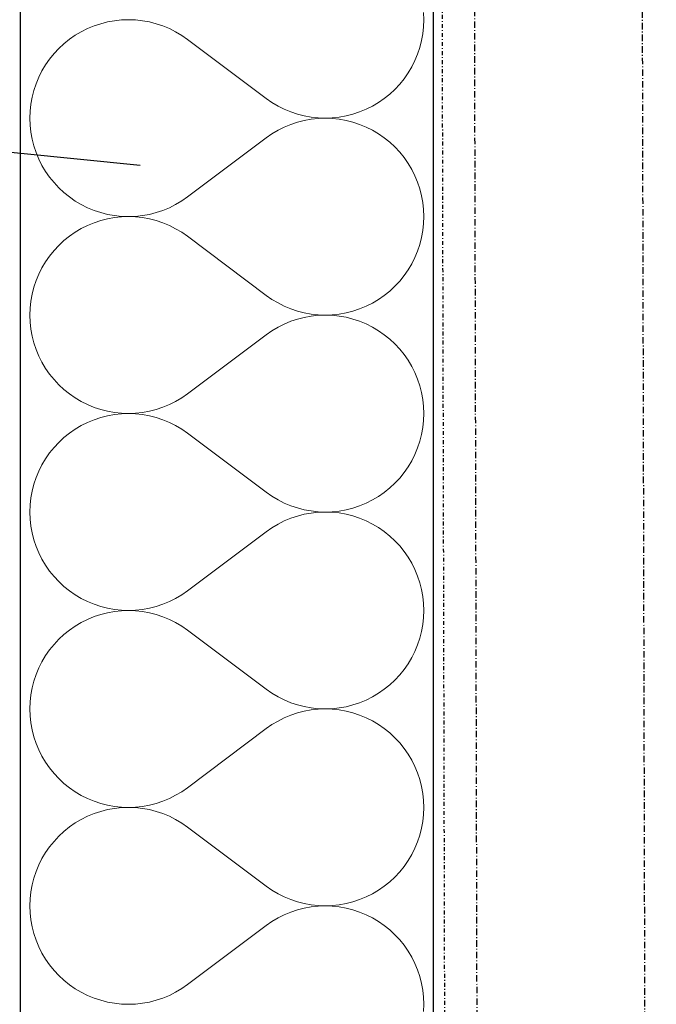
# Model space of a CAD drawing. Header units: millimetres. Extents: x -23738 to 4435, y -2716 to 20653.
# Tile 123 of 160: x -322 to -76, y 6171 to 6552. Entities that reach past the tile are written whole.
import ezdxf

# ---------------------------------------------------------------- set-up
doc = ezdxf.new("R2010")
doc.units = ezdxf.units.MM
doc.header["$MEASUREMENT"] = 0
for name, pattern in [('Wipeout_Contour', [1000, 0, -1000]), ('Čerchovaná M', [4.5, 2.5, -0.85, 0.3, -0.85]), ('Čerchovaná S', [3.5, 1.5, -0.85, 0.3, -0.85])]:
    doc.linetypes.add(name, pattern=pattern)
for name, color, linetype in [('9._POHLED ZÁPADNÍ_2_Nové_Konstrukce - krov', 7, 'Continuous'), ('9._POHLED ZÁPADNÍ_2_Nové_Konstrukce - nosné', 7, 'Continuous'), ('9._POHLED ZÁPADNÍ_2_Nové_Kóty - SP', 7, 'Continuous'), ('9._POHLED ZÁPADNÍ_2_Nové_Výplně - Povrchové', 7, 'Continuous'), ('9._POHLED ZÁPADNÍ_2_Nové_Výplně – Řezové', 7, 'Continuous'), ('9._POHLED ZÁPADNÍ_2_VÝTAH VAR 1', 7, 'Continuous')]:
    doc.layers.add(name, color=color, linetype=linetype)

# ---------------------------------------------------------------- blocks, each defined once
blk = doc.blocks.new('*X22', base_point=(-24533.14, -6254.22))
at = {"layer": '9._POHLED ZÁPADNÍ_2_Nové_Výplně – Řezové', "color": 21, "linetype": 'Continuous', "lineweight": 20, "true_color": 0xffaaaa}
for p, q in [((-256.93, 6544.76), (-226.46, 6521.9)), ((-256.93, 6483.81), (-226.46, 6506.67)), ((-256.93, 6468.57), (-226.46, 6445.71)), ((-256.93, 6407.62), (-226.46, 6430.48)), ((-256.93, 6392.38), (-226.46, 6369.52)), ((-256.93, 6331.43), (-226.46, 6354.29)), ((-256.93, 6316.19), (-226.46, 6293.33)), ((-256.93, 6255.24), (-226.46, 6278.1)), ((-256.93, 6240), (-226.46, 6217.14)), ((-256.93, 6179.05), (-226.46, 6201.9))]:
    blk.add_line(p, q, dxfattribs=at)
for centre, start, end in [((-203.6, 6552.38), 0, 126.8699), ((-279.79, 6514.29), 53.1301, 306.8699), ((-203.6, 6552.38), 233.1301, 0), ((-203.6, 6476.19), 0, 126.8699), ((-279.79, 6438.1), 53.1301, 306.8699), ((-203.6, 6476.19), 233.1301, 0), ((-203.6, 6400), 0, 126.8699), ((-279.79, 6361.9), 53.1301, 306.8699), ((-203.6, 6400), 233.1301, 0), ((-203.6, 6323.81), 0, 126.8699), ((-279.79, 6285.71), 53.1301, 306.8699), ((-203.6, 6323.81), 233.1301, 0), ((-203.6, 6247.62), 0, 126.8699), ((-279.79, 6209.52), 53.1301, 306.8699), ((-203.6, 6247.62), 233.1301, 0), ((-203.6, 6171.43), 0, 126.8699), ((-203.6, 6171.43), 233.1301, 0)]:
    blk.add_arc(centre, 38.1, start, end, dxfattribs=at)
blk = doc.blocks.new('*X23', base_point=(-24533.14, -6254.22))
at = {"layer": '9._POHLED ZÁPADNÍ_2_Nové_Výplně – Řezové', "color": 21, "linetype": 'Continuous', "lineweight": 20, "true_color": 0xffaaaa}
for p, q in [((-165.5, 6552.38), (-165.6, 6555.1)), ((-165.6, 6549.66), (-165.5, 6552.38)), ((-295.6, 6548.95), (-298.03, 6547.73)), ((-293.08, 6549.99), (-295.6, 6548.95)), ((-290.5, 6550.84), (-293.08, 6549.99)), ((-287.87, 6551.51), (-290.5, 6550.84)), ((-285.19, 6552), (-287.87, 6551.51)), ((-282.48, 6552.29), (-285.19, 6552)), ((-279.76, 6552.38), (-282.48, 6552.29)), ((-277.05, 6552.28), (-279.76, 6552.38)), ((-274.34, 6551.99), (-277.05, 6552.28)), ((-271.66, 6551.5), (-274.34, 6551.99)), ((-269.03, 6550.83), (-271.66, 6551.5)), ((-266.45, 6549.97), (-269.03, 6550.83)), ((-263.93, 6548.93), (-266.45, 6549.97)), ((-261.5, 6547.71), (-263.93, 6548.93)), ((-165.89, 6546.96), (-165.6, 6549.66)), ((-302.61, 6544.79), (-304.73, 6543.08)), ((-300.37, 6546.34), (-302.61, 6544.79)), ((-298.03, 6547.73), (-300.37, 6546.34)), ((-259.16, 6546.32), (-261.5, 6547.71)), ((-256.93, 6544.76), (-259.16, 6546.32)), ((-256.93, 6544.76), (-226.46, 6521.9)), ((-166.37, 6544.28), (-165.89, 6546.96)), ((-306.72, 6541.23), (-308.57, 6539.24)), ((-304.73, 6543.08), (-306.72, 6541.23)), ((-167.91, 6539.06), (-167.05, 6541.64)), ((-167.05, 6541.64), (-166.37, 6544.28)), ((-308.57, 6539.24), (-310.28, 6537.12)), ((-168.95, 6536.55), (-167.91, 6539.06)), ((-311.83, 6534.89), (-313.22, 6532.55)), ((-310.28, 6537.12), (-311.83, 6534.89)), ((-171.56, 6531.78), (-170.17, 6534.12)), ((-170.17, 6534.12), (-168.95, 6536.55)), ((-314.44, 6530.12), (-315.48, 6527.6)), ((-313.22, 6532.55), (-314.44, 6530.12)), ((-174.81, 6527.43), (-173.11, 6529.54)), ((-173.11, 6529.54), (-171.56, 6531.78)), ((-315.48, 6527.6), (-316.34, 6525.02)), ((-176.67, 6525.43), (-174.81, 6527.43)), ((-317.01, 6522.39), (-317.5, 6519.71)), ((-316.34, 6525.02), (-317.01, 6522.39)), ((-226.46, 6521.9), (-224.22, 6520.35)), ((-180.78, 6521.88), (-178.66, 6523.58)), ((-178.66, 6523.58), (-176.67, 6525.43)), ((-317.5, 6519.71), (-317.79, 6517)), ((-224.22, 6520.35), (-221.88, 6518.96)), ((-221.88, 6518.96), (-219.45, 6517.74)), ((-187.79, 6517.72), (-185.36, 6518.94)), ((-185.36, 6518.94), (-183.02, 6520.32)), ((-183.02, 6520.32), (-180.78, 6521.88)), ((-317.79, 6517), (-317.88, 6514.29)), ((-317.88, 6514.29), (-317.79, 6511.57)), ((-219.45, 6517.74), (-216.94, 6516.7)), ((-216.94, 6516.7), (-214.36, 6515.84)), ((-214.36, 6515.84), (-211.72, 6515.16)), ((-211.72, 6515.16), (-209.05, 6514.68)), ((-209.05, 6514.68), (-206.34, 6514.38)), ((-206.34, 6514.38), (-203.62, 6514.29)), ((-203.62, 6514.29), (-200.9, 6514.38)), ((-200.9, 6514.38), (-198.2, 6514.67)), ((-198.2, 6514.67), (-195.52, 6515.15)), ((-195.52, 6515.15), (-192.88, 6515.82)), ((-192.88, 6515.82), (-190.3, 6516.68)), ((-190.3, 6516.68), (-187.79, 6517.72)), ((-317.79, 6511.57), (-317.5, 6508.86)), ((-219.45, 6510.83), (-221.88, 6509.61)), ((-216.94, 6511.87), (-219.45, 6510.83)), ((-214.36, 6512.73), (-216.94, 6511.87)), ((-211.72, 6513.41), (-214.36, 6512.73)), ((-209.05, 6513.89), (-211.72, 6513.41)), ((-206.34, 6514.19), (-209.05, 6513.89)), ((-203.62, 6514.29), (-206.34, 6514.19)), ((-200.9, 6514.19), (-203.62, 6514.29)), ((-198.2, 6513.9), (-200.9, 6514.19)), ((-195.52, 6513.42), (-198.2, 6513.9)), ((-192.88, 6512.75), (-195.52, 6513.42)), ((-190.3, 6511.89), (-192.88, 6512.75)), ((-187.79, 6510.85), (-190.3, 6511.89)), ((-185.36, 6509.63), (-187.79, 6510.85)), ((-317.5, 6508.86), (-317.01, 6506.18)), ((-256.93, 6483.81), (-226.46, 6506.67)), ((-224.22, 6508.22), (-226.46, 6506.67)), ((-221.88, 6509.61), (-224.22, 6508.22)), ((-183.02, 6508.25), (-185.36, 6509.63)), ((-180.78, 6506.7), (-183.02, 6508.25)), ((-178.66, 6504.99), (-180.78, 6506.7)), ((-317.01, 6506.18), (-316.34, 6503.55)), ((-316.34, 6503.55), (-315.48, 6500.97)), ((-176.67, 6503.14), (-178.66, 6504.99)), ((-174.81, 6501.15), (-176.67, 6503.14)), ((-315.48, 6500.97), (-314.44, 6498.45)), ((-173.11, 6499.03), (-174.81, 6501.15)), ((-314.44, 6498.45), (-313.22, 6496.02)), ((-313.22, 6496.02), (-311.83, 6493.68)), ((-171.56, 6496.79), (-173.11, 6499.03)), ((-170.17, 6494.45), (-171.56, 6496.79)), ((-311.83, 6493.68), (-310.28, 6491.45)), ((-310.28, 6491.45), (-308.57, 6489.33)), ((-168.95, 6492.02), (-170.17, 6494.45)), ((-167.91, 6489.51), (-168.95, 6492.02)), ((-308.57, 6489.33), (-306.72, 6487.34)), ((-167.05, 6486.93), (-167.91, 6489.51)), ((-306.72, 6487.34), (-304.73, 6485.49)), ((-304.73, 6485.49), (-302.61, 6483.78)), ((-259.16, 6482.26), (-256.93, 6483.81)), ((-166.37, 6484.29), (-167.05, 6486.93)), ((-165.89, 6481.61), (-166.37, 6484.29)), ((-302.61, 6483.78), (-300.37, 6482.23)), ((-300.37, 6482.23), (-298.03, 6480.84)), ((-298.03, 6480.84), (-295.6, 6479.63)), ((-263.93, 6479.65), (-261.5, 6480.87)), ((-261.5, 6480.87), (-259.16, 6482.26)), ((-165.6, 6478.91), (-165.89, 6481.61)), ((-295.6, 6479.63), (-293.08, 6478.59)), ((-293.08, 6478.59), (-290.5, 6477.73)), ((-290.5, 6477.73), (-287.87, 6477.06)), ((-287.87, 6477.06), (-285.19, 6476.58)), ((-285.19, 6476.58), (-282.48, 6476.29)), ((-282.48, 6476.29), (-279.76, 6476.19)), ((-279.76, 6476.19), (-277.05, 6476.29)), ((-277.05, 6476.29), (-274.34, 6476.58)), ((-274.34, 6476.58), (-271.66, 6477.07)), ((-271.66, 6477.07), (-269.03, 6477.74)), ((-269.03, 6477.74), (-266.45, 6478.6)), ((-266.45, 6478.6), (-263.93, 6479.65)), ((-165.5, 6476.19), (-165.6, 6478.91)), ((-165.6, 6473.47), (-165.5, 6476.19)), ((-295.6, 6472.76), (-298.03, 6471.54)), ((-293.08, 6473.8), (-295.6, 6472.76)), ((-290.5, 6474.65), (-293.08, 6473.8)), ((-287.87, 6475.32), (-290.5, 6474.65)), ((-285.19, 6475.81), (-287.87, 6475.32)), ((-282.48, 6476.1), (-285.19, 6475.81)), ((-279.76, 6476.19), (-282.48, 6476.1)), ((-277.05, 6476.09), (-279.76, 6476.19)), ((-274.34, 6475.8), (-277.05, 6476.09)), ((-271.66, 6475.31), (-274.34, 6475.8)), ((-269.03, 6474.64), (-271.66, 6475.31)), ((-266.45, 6473.78), (-269.03, 6474.64)), ((-263.93, 6472.73), (-266.45, 6473.78)), ((-261.5, 6471.52), (-263.93, 6472.73)), ((-165.89, 6470.77), (-165.6, 6473.47)), ((-302.61, 6468.6), (-304.73, 6466.89)), ((-300.37, 6470.15), (-302.61, 6468.6)), ((-298.03, 6471.54), (-300.37, 6470.15)), ((-259.16, 6470.12), (-261.5, 6471.52)), ((-256.93, 6468.57), (-259.16, 6470.12)), ((-256.93, 6468.57), (-226.46, 6445.71)), ((-166.37, 6468.09), (-165.89, 6470.77)), ((-306.72, 6465.04), (-308.57, 6463.05)), ((-304.73, 6466.89), (-306.72, 6465.04)), ((-167.91, 6462.87), (-167.05, 6465.45)), ((-167.05, 6465.45), (-166.37, 6468.09)), ((-308.57, 6463.05), (-310.28, 6460.93)), ((-168.95, 6460.36), (-167.91, 6462.87)), ((-311.83, 6458.7), (-313.22, 6456.36)), ((-310.28, 6460.93), (-311.83, 6458.7)), ((-171.56, 6455.59), (-170.17, 6457.93)), ((-170.17, 6457.93), (-168.95, 6460.36)), ((-314.44, 6453.93), (-315.48, 6451.41)), ((-313.22, 6456.36), (-314.44, 6453.93)), ((-174.81, 6451.24), (-173.11, 6453.35)), ((-173.11, 6453.35), (-171.56, 6455.59)), ((-315.48, 6451.41), (-316.34, 6448.83)), ((-176.67, 6449.24), (-174.81, 6451.24)), ((-317.01, 6446.2), (-317.5, 6443.52)), ((-316.34, 6448.83), (-317.01, 6446.2)), ((-226.46, 6445.71), (-224.22, 6444.16)), ((-180.78, 6445.69), (-178.66, 6447.39)), ((-178.66, 6447.39), (-176.67, 6449.24)), ((-317.5, 6443.52), (-317.79, 6440.81)), ((-224.22, 6444.16), (-221.88, 6442.77)), ((-221.88, 6442.77), (-219.45, 6441.55)), ((-187.79, 6441.53), (-185.36, 6442.75)), ((-185.36, 6442.75), (-183.02, 6444.13)), ((-183.02, 6444.13), (-180.78, 6445.69)), ((-317.79, 6440.81), (-317.88, 6438.1)), ((-317.88, 6438.1), (-317.79, 6435.38)), ((-219.45, 6441.55), (-216.94, 6440.51)), ((-216.94, 6440.51), (-214.36, 6439.65)), ((-214.36, 6439.65), (-211.72, 6438.97)), ((-211.72, 6438.97), (-209.05, 6438.49)), ((-209.05, 6438.49), (-206.34, 6438.19)), ((-206.34, 6438.19), (-203.62, 6438.1)), ((-203.62, 6438.1), (-200.9, 6438.19)), ((-200.9, 6438.19), (-198.2, 6438.48)), ((-198.2, 6438.48), (-195.52, 6438.96)), ((-195.52, 6438.96), (-192.88, 6439.63)), ((-192.88, 6439.63), (-190.3, 6440.49)), ((-190.3, 6440.49), (-187.79, 6441.53)), ((-317.79, 6435.38), (-317.5, 6432.67)), ((-219.45, 6434.64), (-221.88, 6433.42)), ((-216.94, 6435.68), (-219.45, 6434.64)), ((-214.36, 6436.54), (-216.94, 6435.68)), ((-211.72, 6437.22), (-214.36, 6436.54)), ((-209.05, 6437.7), (-211.72, 6437.22)), ((-206.34, 6438), (-209.05, 6437.7)), ((-203.62, 6438.1), (-206.34, 6438)), ((-200.9, 6438), (-203.62, 6438.1)), ((-198.2, 6437.71), (-200.9, 6438)), ((-195.52, 6437.23), (-198.2, 6437.71)), ((-192.88, 6436.56), (-195.52, 6437.23)), ((-190.3, 6435.7), (-192.88, 6436.56)), ((-187.79, 6434.66), (-190.3, 6435.7)), ((-185.36, 6433.44), (-187.79, 6434.66)), ((-317.5, 6432.67), (-317.01, 6429.99)), ((-256.93, 6407.62), (-226.46, 6430.48)), ((-224.22, 6432.03), (-226.46, 6430.48)), ((-221.88, 6433.42), (-224.22, 6432.03)), ((-183.02, 6432.06), (-185.36, 6433.44)), ((-180.78, 6430.51), (-183.02, 6432.06)), ((-178.66, 6428.8), (-180.78, 6430.51)), ((-317.01, 6429.99), (-316.34, 6427.36)), ((-316.34, 6427.36), (-315.48, 6424.78)), ((-176.67, 6426.95), (-178.66, 6428.8)), ((-174.81, 6424.96), (-176.67, 6426.95)), ((-315.48, 6424.78), (-314.44, 6422.26)), ((-173.11, 6422.84), (-174.81, 6424.96)), ((-314.44, 6422.26), (-313.22, 6419.83)), ((-313.22, 6419.83), (-311.83, 6417.49)), ((-171.56, 6420.6), (-173.11, 6422.84)), ((-170.17, 6418.26), (-171.56, 6420.6)), ((-311.83, 6417.49), (-310.28, 6415.26)), ((-310.28, 6415.26), (-308.57, 6413.14)), ((-168.95, 6415.83), (-170.17, 6418.26)), ((-167.91, 6413.32), (-168.95, 6415.83)), ((-308.57, 6413.14), (-306.72, 6411.15)), ((-167.05, 6410.74), (-167.91, 6413.32)), ((-306.72, 6411.15), (-304.73, 6409.3)), ((-304.73, 6409.3), (-302.61, 6407.59)), ((-259.16, 6406.07), (-256.93, 6407.62)), ((-166.37, 6408.1), (-167.05, 6410.74)), ((-165.89, 6405.42), (-166.37, 6408.1)), ((-302.61, 6407.59), (-300.37, 6406.04)), ((-300.37, 6406.04), (-298.03, 6404.65)), ((-298.03, 6404.65), (-295.6, 6403.44)), ((-263.93, 6403.46), (-261.5, 6404.68)), ((-261.5, 6404.68), (-259.16, 6406.07)), ((-165.6, 6402.72), (-165.89, 6405.42)), ((-295.6, 6403.44), (-293.08, 6402.4)), ((-293.08, 6402.4), (-290.5, 6401.54)), ((-290.5, 6401.54), (-287.87, 6400.87)), ((-287.87, 6400.87), (-285.19, 6400.38)), ((-285.19, 6400.38), (-282.48, 6400.1)), ((-282.48, 6400.1), (-279.76, 6400)), ((-279.76, 6400), (-277.05, 6400.1)), ((-277.05, 6400.1), (-274.34, 6400.39)), ((-274.34, 6400.39), (-271.66, 6400.88)), ((-271.66, 6400.88), (-269.03, 6401.55)), ((-269.03, 6401.55), (-266.45, 6402.41)), ((-266.45, 6402.41), (-263.93, 6403.46)), ((-165.5, 6400), (-165.6, 6402.72)), ((-165.6, 6397.28), (-165.5, 6400)), ((-295.6, 6396.56), (-298.03, 6395.35)), ((-293.08, 6397.6), (-295.6, 6396.56)), ((-290.5, 6398.46), (-293.08, 6397.6)), ((-287.87, 6399.13), (-290.5, 6398.46)), ((-285.19, 6399.62), (-287.87, 6399.13)), ((-282.48, 6399.9), (-285.19, 6399.62)), ((-279.76, 6400), (-282.48, 6399.9)), ((-277.05, 6399.9), (-279.76, 6400)), ((-274.34, 6399.61), (-277.05, 6399.9)), ((-271.66, 6399.12), (-274.34, 6399.61)), ((-269.03, 6398.45), (-271.66, 6399.12)), ((-266.45, 6397.59), (-269.03, 6398.45)), ((-263.93, 6396.54), (-266.45, 6397.59)), ((-261.5, 6395.32), (-263.93, 6396.54)), ((-165.89, 6394.58), (-165.6, 6397.28)), ((-302.61, 6392.41), (-304.73, 6390.7)), ((-300.37, 6393.96), (-302.61, 6392.41)), ((-298.03, 6395.35), (-300.37, 6393.96)), ((-259.16, 6393.93), (-261.5, 6395.32)), ((-256.93, 6392.38), (-259.16, 6393.93)), ((-256.93, 6392.38), (-226.46, 6369.52)), ((-166.37, 6391.9), (-165.89, 6394.58)), ((-306.72, 6388.85), (-308.57, 6386.86)), ((-304.73, 6390.7), (-306.72, 6388.85)), ((-167.91, 6386.68), (-167.05, 6389.26)), ((-167.05, 6389.26), (-166.37, 6391.9)), ((-308.57, 6386.86), (-310.28, 6384.74)), ((-168.95, 6384.17), (-167.91, 6386.68)), ((-311.83, 6382.51), (-313.22, 6380.17)), ((-310.28, 6384.74), (-311.83, 6382.51)), ((-171.56, 6379.4), (-170.17, 6381.74)), ((-170.17, 6381.74), (-168.95, 6384.17)), ((-314.44, 6377.74), (-315.48, 6375.22)), ((-313.22, 6380.17), (-314.44, 6377.74)), ((-174.81, 6375.04), (-173.11, 6377.16)), ((-173.11, 6377.16), (-171.56, 6379.4)), ((-315.48, 6375.22), (-316.34, 6372.64)), ((-176.67, 6373.05), (-174.81, 6375.04)), ((-317.01, 6370.01), (-317.5, 6367.33)), ((-316.34, 6372.64), (-317.01, 6370.01)), ((-226.46, 6369.52), (-224.22, 6367.97)), ((-180.78, 6369.49), (-178.66, 6371.2)), ((-178.66, 6371.2), (-176.67, 6373.05)), ((-317.5, 6367.33), (-317.79, 6364.62)), ((-224.22, 6367.97), (-221.88, 6366.58)), ((-221.88, 6366.58), (-219.45, 6365.36)), ((-187.79, 6365.34), (-185.36, 6366.56)), ((-185.36, 6366.56), (-183.02, 6367.94)), ((-183.02, 6367.94), (-180.78, 6369.49)), ((-317.79, 6364.62), (-317.88, 6361.9)), ((-317.88, 6361.9), (-317.79, 6359.19)), ((-219.45, 6365.36), (-216.94, 6364.32)), ((-216.94, 6364.32), (-214.36, 6363.46)), ((-214.36, 6363.46), (-211.72, 6362.78)), ((-211.72, 6362.78), (-209.05, 6362.3)), ((-209.05, 6362.3), (-206.34, 6362)), ((-206.34, 6362), (-203.62, 6361.9)), ((-203.62, 6361.9), (-200.9, 6362)), ((-200.9, 6362), (-198.2, 6362.29)), ((-198.2, 6362.29), (-195.52, 6362.77)), ((-195.52, 6362.77), (-192.88, 6363.44)), ((-192.88, 6363.44), (-190.3, 6364.3)), ((-190.3, 6364.3), (-187.79, 6365.34)), ((-317.79, 6359.19), (-317.5, 6356.48)), ((-219.45, 6358.45), (-221.88, 6357.23)), ((-216.94, 6359.49), (-219.45, 6358.45)), ((-214.36, 6360.35), (-216.94, 6359.49)), ((-211.72, 6361.03), (-214.36, 6360.35)), ((-209.05, 6361.51), (-211.72, 6361.03)), ((-206.34, 6361.81), (-209.05, 6361.51)), ((-203.62, 6361.9), (-206.34, 6361.81)), ((-200.9, 6361.81), (-203.62, 6361.9)), ((-198.2, 6361.52), (-200.9, 6361.81)), ((-195.52, 6361.04), (-198.2, 6361.52)), ((-192.88, 6360.37), (-195.52, 6361.04)), ((-190.3, 6359.51), (-192.88, 6360.37)), ((-187.79, 6358.47), (-190.3, 6359.51)), ((-185.36, 6357.25), (-187.79, 6358.47)), ((-317.5, 6356.48), (-317.01, 6353.8)), ((-256.93, 6331.43), (-226.46, 6354.29)), ((-224.22, 6355.84), (-226.46, 6354.29)), ((-221.88, 6357.23), (-224.22, 6355.84)), ((-183.02, 6355.87), (-185.36, 6357.25)), ((-180.78, 6354.31), (-183.02, 6355.87)), ((-178.66, 6352.61), (-180.78, 6354.31)), ((-317.01, 6353.8), (-316.34, 6351.17)), ((-316.34, 6351.17), (-315.48, 6348.59)), ((-176.67, 6350.76), (-178.66, 6352.61)), ((-174.81, 6348.76), (-176.67, 6350.76)), ((-315.48, 6348.59), (-314.44, 6346.07)), ((-173.11, 6346.65), (-174.81, 6348.76)), ((-314.44, 6346.07), (-313.22, 6343.64)), ((-313.22, 6343.64), (-311.83, 6341.3)), ((-171.56, 6344.41), (-173.11, 6346.65)), ((-170.17, 6342.07), (-171.56, 6344.41)), ((-311.83, 6341.3), (-310.28, 6339.07)), ((-310.28, 6339.07), (-308.57, 6336.95)), ((-168.95, 6339.64), (-170.17, 6342.07)), ((-167.91, 6337.13), (-168.95, 6339.64)), ((-308.57, 6336.95), (-306.72, 6334.96)), ((-167.05, 6334.55), (-167.91, 6337.13)), ((-306.72, 6334.96), (-304.73, 6333.11)), ((-304.73, 6333.11), (-302.61, 6331.4)), ((-259.16, 6329.88), (-256.93, 6331.43)), ((-166.37, 6331.91), (-167.05, 6334.55)), ((-165.89, 6329.23), (-166.37, 6331.91)), ((-302.61, 6331.4), (-300.37, 6329.85)), ((-300.37, 6329.85), (-298.03, 6328.46)), ((-298.03, 6328.46), (-295.6, 6327.24)), ((-263.93, 6327.27), (-261.5, 6328.48)), ((-261.5, 6328.48), (-259.16, 6329.88)), ((-165.6, 6326.53), (-165.89, 6329.23)), ((-295.6, 6327.24), (-293.08, 6326.2)), ((-293.08, 6326.2), (-290.5, 6325.35)), ((-290.5, 6325.35), (-287.87, 6324.68)), ((-287.87, 6324.68), (-285.19, 6324.19)), ((-285.19, 6324.19), (-282.48, 6323.9)), ((-282.48, 6323.9), (-279.76, 6323.81)), ((-279.76, 6323.81), (-277.05, 6323.91)), ((-277.05, 6323.91), (-274.34, 6324.2)), ((-274.34, 6324.2), (-271.66, 6324.69)), ((-271.66, 6324.69), (-269.03, 6325.36)), ((-269.03, 6325.36), (-266.45, 6326.22)), ((-266.45, 6326.22), (-263.93, 6327.27)), ((-165.5, 6323.81), (-165.6, 6326.53)), ((-165.6, 6321.09), (-165.5, 6323.81)), ((-295.6, 6320.37), (-298.03, 6319.16)), ((-293.08, 6321.41), (-295.6, 6320.37)), ((-290.5, 6322.27), (-293.08, 6321.41)), ((-287.87, 6322.94), (-290.5, 6322.27)), ((-285.19, 6323.42), (-287.87, 6322.94)), ((-282.48, 6323.71), (-285.19, 6323.42)), ((-279.76, 6323.81), (-282.48, 6323.71)), ((-277.05, 6323.71), (-279.76, 6323.81)), ((-274.34, 6323.42), (-277.05, 6323.71)), ((-271.66, 6322.93), (-274.34, 6323.42)), ((-269.03, 6322.26), (-271.66, 6322.93)), ((-266.45, 6321.4), (-269.03, 6322.26)), ((-263.93, 6320.35), (-266.45, 6321.4)), ((-261.5, 6319.13), (-263.93, 6320.35)), ((-165.89, 6318.39), (-165.6, 6321.09)), ((-302.61, 6316.22), (-304.73, 6314.51)), ((-300.37, 6317.77), (-302.61, 6316.22)), ((-298.03, 6319.16), (-300.37, 6317.77)), ((-259.16, 6317.74), (-261.5, 6319.13)), ((-256.93, 6316.19), (-259.16, 6317.74)), ((-256.93, 6316.19), (-226.46, 6293.33)), ((-166.37, 6315.71), (-165.89, 6318.39)), ((-306.72, 6312.66), (-308.57, 6310.67)), ((-304.73, 6314.51), (-306.72, 6312.66)), ((-167.91, 6310.49), (-167.05, 6313.07)), ((-167.05, 6313.07), (-166.37, 6315.71)), ((-308.57, 6310.67), (-310.28, 6308.55)), ((-168.95, 6307.98), (-167.91, 6310.49)), ((-311.83, 6306.32), (-313.22, 6303.98)), ((-310.28, 6308.55), (-311.83, 6306.32)), ((-171.56, 6303.21), (-170.17, 6305.55)), ((-170.17, 6305.55), (-168.95, 6307.98)), ((-314.44, 6301.55), (-315.48, 6299.03)), ((-313.22, 6303.98), (-314.44, 6301.55)), ((-174.81, 6298.85), (-173.11, 6300.97)), ((-173.11, 6300.97), (-171.56, 6303.21)), ((-315.48, 6299.03), (-316.34, 6296.45)), ((-176.67, 6296.86), (-174.81, 6298.85)), ((-317.01, 6293.82), (-317.5, 6291.14)), ((-316.34, 6296.45), (-317.01, 6293.82)), ((-226.46, 6293.33), (-224.22, 6291.78)), ((-180.78, 6293.3), (-178.66, 6295.01)), ((-178.66, 6295.01), (-176.67, 6296.86)), ((-317.5, 6291.14), (-317.79, 6288.43)), ((-224.22, 6291.78), (-221.88, 6290.39)), ((-221.88, 6290.39), (-219.45, 6289.17)), ((-187.79, 6289.15), (-185.36, 6290.37)), ((-185.36, 6290.37), (-183.02, 6291.75)), ((-183.02, 6291.75), (-180.78, 6293.3)), ((-317.79, 6288.43), (-317.88, 6285.71)), ((-317.88, 6285.71), (-317.79, 6283)), ((-219.45, 6289.17), (-216.94, 6288.13)), ((-216.94, 6288.13), (-214.36, 6287.27)), ((-214.36, 6287.27), (-211.72, 6286.59)), ((-211.72, 6286.59), (-209.05, 6286.11)), ((-209.05, 6286.11), (-206.34, 6285.81)), ((-206.34, 6285.81), (-203.62, 6285.71)), ((-203.62, 6285.71), (-200.9, 6285.81)), ((-200.9, 6285.81), (-198.2, 6286.1)), ((-198.2, 6286.1), (-195.52, 6286.58)), ((-195.52, 6286.58), (-192.88, 6287.25)), ((-192.88, 6287.25), (-190.3, 6288.11)), ((-190.3, 6288.11), (-187.79, 6289.15)), ((-317.79, 6283), (-317.5, 6280.29)), ((-219.45, 6282.26), (-221.88, 6281.04)), ((-216.94, 6283.3), (-219.45, 6282.26)), ((-214.36, 6284.16), (-216.94, 6283.3)), ((-211.72, 6284.84), (-214.36, 6284.16)), ((-209.05, 6285.32), (-211.72, 6284.84)), ((-206.34, 6285.62), (-209.05, 6285.32)), ((-203.62, 6285.71), (-206.34, 6285.62)), ((-200.9, 6285.62), (-203.62, 6285.71)), ((-198.2, 6285.33), (-200.9, 6285.62)), ((-195.52, 6284.85), (-198.2, 6285.33)), ((-192.88, 6284.18), (-195.52, 6284.85)), ((-190.3, 6283.32), (-192.88, 6284.18)), ((-187.79, 6282.28), (-190.3, 6283.32)), ((-185.36, 6281.06), (-187.79, 6282.28)), ((-317.5, 6280.29), (-317.01, 6277.61)), ((-256.93, 6255.24), (-226.46, 6278.1)), ((-224.22, 6279.65), (-226.46, 6278.1)), ((-221.88, 6281.04), (-224.22, 6279.65)), ((-183.02, 6279.68), (-185.36, 6281.06)), ((-180.78, 6278.12), (-183.02, 6279.68)), ((-178.66, 6276.42), (-180.78, 6278.12)), ((-317.01, 6277.61), (-316.34, 6274.98)), ((-316.34, 6274.98), (-315.48, 6272.4)), ((-176.67, 6274.57), (-178.66, 6276.42)), ((-174.81, 6272.57), (-176.67, 6274.57)), ((-315.48, 6272.4), (-314.44, 6269.88)), ((-173.11, 6270.46), (-174.81, 6272.57)), ((-314.44, 6269.88), (-313.22, 6267.45)), ((-313.22, 6267.45), (-311.83, 6265.11)), ((-171.56, 6268.22), (-173.11, 6270.46)), ((-170.17, 6265.88), (-171.56, 6268.22)), ((-311.83, 6265.11), (-310.28, 6262.88)), ((-310.28, 6262.88), (-308.57, 6260.76)), ((-168.95, 6263.45), (-170.17, 6265.88)), ((-167.91, 6260.94), (-168.95, 6263.45)), ((-308.57, 6260.76), (-306.72, 6258.77)), ((-167.05, 6258.36), (-167.91, 6260.94)), ((-306.72, 6258.77), (-304.73, 6256.92)), ((-304.73, 6256.92), (-302.61, 6255.21)), ((-259.16, 6253.68), (-256.93, 6255.24)), ((-166.37, 6255.72), (-167.05, 6258.36)), ((-165.89, 6253.04), (-166.37, 6255.72)), ((-302.61, 6255.21), (-300.37, 6253.66)), ((-300.37, 6253.66), (-298.03, 6252.27)), ((-298.03, 6252.27), (-295.6, 6251.05)), ((-263.93, 6251.07), (-261.5, 6252.29)), ((-261.5, 6252.29), (-259.16, 6253.68)), ((-165.6, 6250.34), (-165.89, 6253.04)), ((-295.6, 6251.05), (-293.08, 6250.01)), ((-293.08, 6250.01), (-290.5, 6249.16)), ((-290.5, 6249.16), (-287.87, 6248.49)), ((-287.87, 6248.49), (-285.19, 6248)), ((-285.19, 6248), (-282.48, 6247.71)), ((-282.48, 6247.71), (-279.76, 6247.62)), ((-279.76, 6247.62), (-277.05, 6247.72)), ((-277.05, 6247.72), (-274.34, 6248.01)), ((-274.34, 6248.01), (-271.66, 6248.5)), ((-271.66, 6248.5), (-269.03, 6249.17)), ((-269.03, 6249.17), (-266.45, 6250.03)), ((-266.45, 6250.03), (-263.93, 6251.07)), ((-165.5, 6247.62), (-165.6, 6250.34)), ((-165.6, 6244.9), (-165.5, 6247.62)), ((-295.6, 6244.18), (-298.03, 6242.97)), ((-293.08, 6245.22), (-295.6, 6244.18)), ((-290.5, 6246.08), (-293.08, 6245.22)), ((-287.87, 6246.75), (-290.5, 6246.08)), ((-285.19, 6247.23), (-287.87, 6246.75)), ((-282.48, 6247.52), (-285.19, 6247.23)), ((-279.76, 6247.62), (-282.48, 6247.52)), ((-277.05, 6247.52), (-279.76, 6247.62)), ((-274.34, 6247.23), (-277.05, 6247.52)), ((-271.66, 6246.74), (-274.34, 6247.23)), ((-269.03, 6246.07), (-271.66, 6246.74)), ((-266.45, 6245.21), (-269.03, 6246.07)), ((-263.93, 6244.16), (-266.45, 6245.21)), ((-261.5, 6242.94), (-263.93, 6244.16)), ((-165.89, 6242.2), (-165.6, 6244.9)), ((-302.61, 6240.03), (-304.73, 6238.32)), ((-300.37, 6241.58), (-302.61, 6240.03)), ((-298.03, 6242.97), (-300.37, 6241.58)), ((-259.16, 6241.55), (-261.5, 6242.94)), ((-256.93, 6240), (-259.16, 6241.55)), ((-256.93, 6240), (-226.46, 6217.14)), ((-166.37, 6239.52), (-165.89, 6242.2)), ((-306.72, 6236.47), (-308.57, 6234.48)), ((-304.73, 6238.32), (-306.72, 6236.47)), ((-167.91, 6234.3), (-167.05, 6236.88)), ((-167.05, 6236.88), (-166.37, 6239.52)), ((-308.57, 6234.48), (-310.28, 6232.36)), ((-168.95, 6231.79), (-167.91, 6234.3)), ((-311.83, 6230.13), (-313.22, 6227.79)), ((-310.28, 6232.36), (-311.83, 6230.13)), ((-171.56, 6227.02), (-170.17, 6229.36)), ((-170.17, 6229.36), (-168.95, 6231.79)), ((-314.44, 6225.36), (-315.48, 6222.84)), ((-313.22, 6227.79), (-314.44, 6225.36)), ((-174.81, 6222.66), (-173.11, 6224.78)), ((-173.11, 6224.78), (-171.56, 6227.02)), ((-315.48, 6222.84), (-316.34, 6220.26)), ((-176.67, 6220.67), (-174.81, 6222.66)), ((-317.01, 6217.62), (-317.5, 6214.95)), ((-316.34, 6220.26), (-317.01, 6217.62)), ((-226.46, 6217.14), (-224.22, 6215.59)), ((-180.78, 6217.11), (-178.66, 6218.82)), ((-178.66, 6218.82), (-176.67, 6220.67)), ((-317.5, 6214.95), (-317.79, 6212.24)), ((-224.22, 6215.59), (-221.88, 6214.2)), ((-221.88, 6214.2), (-219.45, 6212.98)), ((-187.79, 6212.96), (-185.36, 6214.18)), ((-185.36, 6214.18), (-183.02, 6215.56)), ((-183.02, 6215.56), (-180.78, 6217.11)), ((-317.79, 6212.24), (-317.88, 6209.52)), ((-317.88, 6209.52), (-317.79, 6206.81)), ((-219.45, 6212.98), (-216.94, 6211.94)), ((-216.94, 6211.94), (-214.36, 6211.08)), ((-214.36, 6211.08), (-211.72, 6210.4)), ((-211.72, 6210.4), (-209.05, 6209.92)), ((-209.05, 6209.92), (-206.34, 6209.62)), ((-206.34, 6209.62), (-203.62, 6209.52)), ((-203.62, 6209.52), (-200.9, 6209.62)), ((-200.9, 6209.62), (-198.2, 6209.91)), ((-198.2, 6209.91), (-195.52, 6210.39)), ((-195.52, 6210.39), (-192.88, 6211.06)), ((-192.88, 6211.06), (-190.3, 6211.92)), ((-190.3, 6211.92), (-187.79, 6212.96)), ((-317.79, 6206.81), (-317.5, 6204.1)), ((-219.45, 6206.07), (-221.88, 6204.85)), ((-216.94, 6207.11), (-219.45, 6206.07)), ((-214.36, 6207.97), (-216.94, 6207.11)), ((-211.72, 6208.65), (-214.36, 6207.97)), ((-209.05, 6209.13), (-211.72, 6208.65)), ((-206.34, 6209.42), (-209.05, 6209.13)), ((-203.62, 6209.52), (-206.34, 6209.42)), ((-200.9, 6209.43), (-203.62, 6209.52)), ((-198.2, 6209.14), (-200.9, 6209.43)), ((-195.52, 6208.66), (-198.2, 6209.14)), ((-192.88, 6207.99), (-195.52, 6208.66)), ((-190.3, 6207.13), (-192.88, 6207.99)), ((-187.79, 6206.09), (-190.3, 6207.13)), ((-185.36, 6204.87), (-187.79, 6206.09)), ((-317.5, 6204.1), (-317.01, 6201.42)), ((-256.93, 6179.05), (-226.46, 6201.9)), ((-224.22, 6203.46), (-226.46, 6201.9)), ((-221.88, 6204.85), (-224.22, 6203.46)), ((-183.02, 6203.48), (-185.36, 6204.87)), ((-180.78, 6201.93), (-183.02, 6203.48)), ((-178.66, 6200.23), (-180.78, 6201.93)), ((-317.01, 6201.42), (-316.34, 6198.79)), ((-316.34, 6198.79), (-315.48, 6196.21)), ((-176.67, 6198.37), (-178.66, 6200.23)), ((-174.81, 6196.38), (-176.67, 6198.37)), ((-315.48, 6196.21), (-314.44, 6193.69)), ((-173.11, 6194.27), (-174.81, 6196.38)), ((-314.44, 6193.69), (-313.22, 6191.26)), ((-313.22, 6191.26), (-311.83, 6188.92)), ((-171.56, 6192.03), (-173.11, 6194.27)), ((-170.17, 6189.69), (-171.56, 6192.03)), ((-311.83, 6188.92), (-310.28, 6186.69)), ((-310.28, 6186.69), (-308.57, 6184.57)), ((-168.95, 6187.26), (-170.17, 6189.69)), ((-167.91, 6184.75), (-168.95, 6187.26)), ((-308.57, 6184.57), (-306.72, 6182.58)), ((-167.05, 6182.17), (-167.91, 6184.75)), ((-306.72, 6182.58), (-304.73, 6180.72)), ((-304.73, 6180.72), (-302.61, 6179.02)), ((-259.16, 6177.49), (-256.93, 6179.05)), ((-166.37, 6179.53), (-167.05, 6182.17)), ((-165.89, 6176.85), (-166.37, 6179.53)), ((-302.61, 6179.02), (-300.37, 6177.47)), ((-300.37, 6177.47), (-298.03, 6176.08)), ((-298.03, 6176.08), (-295.6, 6174.86)), ((-263.93, 6174.88), (-261.5, 6176.1)), ((-261.5, 6176.1), (-259.16, 6177.49)), ((-165.6, 6174.15), (-165.89, 6176.85)), ((-295.6, 6174.86), (-293.08, 6173.82)), ((-293.08, 6173.82), (-290.5, 6172.97)), ((-290.5, 6172.97), (-287.87, 6172.29)), ((-287.87, 6172.29), (-285.19, 6171.81)), ((-285.19, 6171.81), (-282.48, 6171.52)), ((-282.48, 6171.52), (-279.76, 6171.43)), ((-279.76, 6171.43), (-277.05, 6171.53)), ((-277.05, 6171.53), (-274.34, 6171.82)), ((-274.34, 6171.82), (-271.66, 6172.31)), ((-271.66, 6172.31), (-269.03, 6172.98)), ((-269.03, 6172.98), (-266.45, 6173.84)), ((-266.45, 6173.84), (-263.93, 6174.88)), ((-165.5, 6171.43), (-165.6, 6174.15)), ((-165.6, 6168.71), (-165.5, 6171.43))]:
    blk.add_line(p, q, dxfattribs=at)

msp = doc.modelspace()

# ---------------------------------------------------------------- linework, layer by layer
at = {"layer": '9._POHLED ZÁPADNÍ_2_Nové_Konstrukce - krov', "color": 1, "linetype": 'Čerchovaná M', "lineweight": 25}
for p, q in [((-82.8, 7329.61), (-75.51, 4256.99)), ((-147.24, 7114.22), (-140.46, 4256.84))]:
    msp.add_line(p, q, dxfattribs=at)

# ---------------------------------------------------------------- wipeouts: each hides what was drawn before it
at = {"color": 254, "linetype": 'Wipeout_Contour', "lineweight": 0, "ltscale": 36793.983046}
msp.add_wipeout([(-161.69, 351.47), (-161.69, 17956.84), (-321.69, 17969.56), (-321.69, 351.48)], dxfattribs=at).dxf.layer = '9._POHLED ZÁPADNÍ_2_Nové_Výplně - Povrchové'

# ---------------------------------------------------------------- next in the draw order: linework, layer by layer
at = {"layer": '9._POHLED ZÁPADNÍ_2_Nové_Konstrukce - nosné', "color": 1, "linetype": 'Continuous', "lineweight": 25, "flags": 128}
for points in [[(-161.69, 351.47), (-161.69, 18117.35)], [(-161.69, 351.47), (-161.69, 18117.35)], [(-321.69, 17969.56), (-321.69, 351.48)], [(-321.69, 17969.56), (-321.69, 351.48)]]:
    msp.add_lwpolyline(points, dxfattribs=at)

# ---------------------------------------------------------------- next in the draw order: wipeouts: each hides what was drawn before it
at = {"color": 254, "linetype": 'Wipeout_Contour', "lineweight": 0, "ltscale": 44942.732142}
msp.add_wipeout([(-321.69, 17969.56), (-321.69, 4499.14), (-161.69, 4499.14), (-161.69, 17956.84)], dxfattribs=at).dxf.layer = '9._POHLED ZÁPADNÍ_2_Nové_Výplně – Řezové'

# ---------------------------------------------------------------- next in the draw order: block references
at = {"layer": '9._POHLED ZÁPADNÍ_2_VÝTAH VAR 1', "color": 9, "linetype": 'Continuous', "lineweight": 13}
msp.add_blockref('*X22', (-24533.14, -6254.22), dxfattribs=at)

# ---------------------------------------------------------------- next in the draw order: wipeouts: each hides what was drawn before it
at = {"color": 254, "linetype": 'Wipeout_Contour', "lineweight": 0, "ltscale": 25427.667381}
msp.add_wipeout([(-321.69, 4497.65), (-161.69, 4497.65), (-161.69, 8205.02), (-321.69, 8205.02)], dxfattribs=at).dxf.layer = '9._POHLED ZÁPADNÍ_2_Nové_Výplně – Řezové'

# ---------------------------------------------------------------- next in the draw order: linework, layer by layer
at = {"layer": '9._POHLED ZÁPADNÍ_2_Nové_Konstrukce - krov', "color": 1, "linetype": 'Čerchovaná S', "lineweight": 25}
msp.add_line((-161.6, 7898.21), (-152.96, 4256.81), dxfattribs=at)
at = {"layer": '9._POHLED ZÁPADNÍ_2_Nové_Konstrukce - nosné', "color": 1, "linetype": 'Continuous', "lineweight": 25, "flags": 128}
for points in [[(-321.69, 8205.02), (-321.69, 4497.65)], [(-161.69, 4497.65), (-161.69, 8205.02)]]:
    msp.add_lwpolyline(points, dxfattribs=at)
at = {"layer": '9._POHLED ZÁPADNÍ_2_Nové_Kóty - SP', "color": 1, "linetype": 'Continuous', "lineweight": 25}
msp.add_line((-424.55, 6510.82), (-275.27, 6496.15), dxfattribs=at)

# ---------------------------------------------------------------- next in the draw order: block references
at = {"layer": '9._POHLED ZÁPADNÍ_2_VÝTAH VAR 1', "color": 9, "linetype": 'Continuous', "lineweight": 13}
msp.add_blockref('*X23', (-24533.14, -6254.22), dxfattribs=at)

doc.saveas('drawing.dxf')
